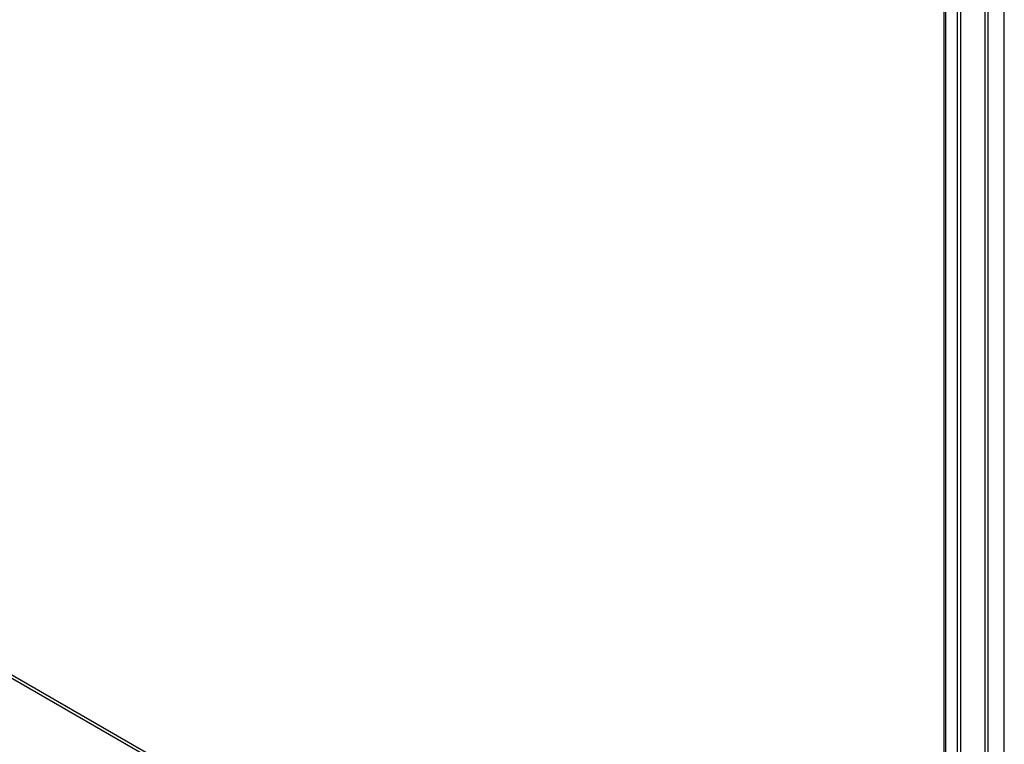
# Model space of a CAD drawing. Header units: inches. Extents: x 18 to 430, y 47 to 208.
# Tile 92 of 112: x 376 to 391, y 170 to 181. Entities that reach past the tile are written whole.
import ezdxf

# ---------------------------------------------------------------- set-up
doc = ezdxf.new("R2010")
doc.units = ezdxf.units.IN
doc.header["$MEASUREMENT"] = 0
doc.layers.add('Visible Edges(ANSI)', color=7, linetype='Continuous', lineweight=25)
doc.layers.add('Visible Tangent Edges(ANSI)', color=7, linetype='Continuous', lineweight=25)

msp = doc.modelspace()

# ---------------------------------------------------------------- linework, layer by layer
at = {"layer": 'Visible Edges(ANSI)'}
for p, q in [((390.515, 153.102), (390.515, 181.946)), ((390.725, 152.834), (390.725, 181.925)), ((390.773, 152.862), (390.773, 181.953)), ((391.449, 152.418), (391.449, 181.508))]:
    msp.add_line(p, q, dxfattribs=at)
at = {"layer": 'Visible Tangent Edges(ANSI)'}
for p, q in [((391.148, 182.248), (391.148, 153.466)), ((391.192, 182.165), (391.192, 153.548)), ((390.544, 152.986), (390.544, 181.981)), ((370.543, 174.421), (390.515, 162.92)), ((370.522, 174.383), (390.515, 162.87))]:
    msp.add_line(p, q, dxfattribs=at)

doc.saveas('drawing.dxf')
